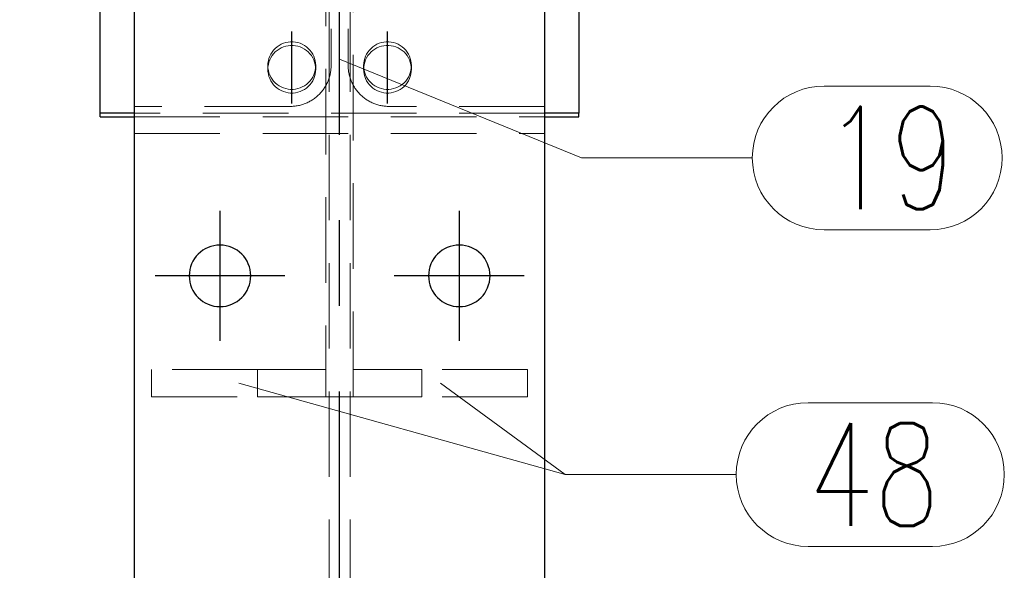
# Model space of a CAD drawing. Header units: millimetres. Extents: x 3515 to 4529, y 13642 to 14292.
# Tile 70 of 96: x 3999 to 4028, y 14185 to 14201. Entities that reach past the tile are written whole.
import ezdxf

# ---------------------------------------------------------------- set-up
doc = ezdxf.new("R2010")
doc.units = ezdxf.units.MM
doc.header["$LTSCALE"] = 10
doc.linetypes.add('HIDDEN', pattern=[0.375, 0.25, -0.125])
doc.linetypes.add('MITTE', pattern=[2, 1.25, -0.25, 0.25, -0.25])
doc.layers.get('Defpoints').update_dxf_attribs({"color": 1})
for name, color, linetype, lineweight in [('PS_DIM', 4, 'Continuous', 13), ('PS_Hidden', 2, 'HIDDEN', 9), ('PS_Pos', 1, 'Continuous', 15), ('PS_SOLID', 7, 'Continuous', 30)]:
    doc.layers.add(name, color=color, linetype=linetype, lineweight=lineweight)
doc.layers.add('PS_MID', color=5, linetype='MITTE')
doc.layers.add('PS_SHAPE', color=3, linetype='Continuous')
doc.styles.add('simplex', font='simplex.shx', dxfattribs={"width": 0.75})
doc.dimstyles.new('1_10_GŁ_DS1-LS10', dxfattribs={"dimtxt": 2, "dimasz": 2, "dimexe": 2, "dimexo": 5, "dimgap": 1, "dimtad": 1, "dimjust": 4, "dimdec": 0, "dimlfac": 10, "dimtxsty": 'simplex', "dimblk1": 'NONE', "dimsah": 1, "dimcen": 2, "dimclrd": 256, "dimclre": 256, "dimclrt": 3, "dimadec": 1, "dimazin": 0, "dimtfac": 1, "dimtdec": 0, "dimtmove": 2, "dimatfit": 3, "dimfxl": 1, "dimarcsym": 0})

# ---------------------------------------------------------------- blocks, each defined once
blk = doc.blocks.new('*D186')
at = {"layer": 'Defpoints', "color": 0, "transparency": 16777216}
for p in [(3984.79, 14206.909), (4005.18, 14206.909), (4014.68, 14057.599)]:
    blk.add_point(p, dxfattribs=at)
at = {"layer": 'PS_DIM', "lineweight": -2, "transparency": 16777216}
for p, q in [((4000.18, 14206.909), (3982.79, 14206.909)), ((3984.79, 14057.599), (3984.79, 14204.909)), ((4009.68, 14057.599), (3982.79, 14057.599))]:
    blk.add_line(p, q, dxfattribs=at)
at = {"layer": 'PS_DIM', "transparency": 16777216}
blk.add_solid([(3984.457, 14204.909), (3985.123, 14204.909), (3984.79, 14206.909)], dxfattribs=at)
at = {"layer": 'PS_DIM', "color": 3, "transparency": 16777216, "insert": (3988.417, 14208.929), "char_height": 2, "attachment_point": 5, "rotation": 0.0573, "style": 'simplex'}
blk.add_mtext('3969', dxfattribs=at)
blk = doc.blocks.new('_None')
blk = doc.blocks.new('*D187')
at = {"layer": 'Defpoints', "color": 0, "transparency": 16777216}
for p in [(3984.79, 14226.033), (4014.68, 14226.033), (4014.68, 14057.599)]:
    blk.add_point(p, dxfattribs=at)
at = {"layer": 'PS_DIM', "lineweight": -2, "transparency": 16777216}
for p, q in [((4009.68, 14226.033), (3982.79, 14226.033)), ((3984.79, 14057.599), (3984.79, 14224.033)), ((4009.68, 14057.599), (3982.79, 14057.599))]:
    blk.add_line(p, q, dxfattribs=at)
at = {"layer": 'PS_DIM', "transparency": 16777216}
blk.add_solid([(3984.457, 14224.033), (3985.123, 14224.033), (3984.79, 14226.033)], dxfattribs=at)
at = {"layer": 'PS_DIM', "color": 3, "transparency": 16777216, "insert": (3988.31, 14228.053), "char_height": 2, "attachment_point": 5, "rotation": 0.0573, "style": 'simplex'}
blk.add_mtext('4160', dxfattribs=at)
blk = doc.blocks.new('*X435')
at = {"layer": 'PS_Hidden', "color": 2, "linetype": 'HIDDEN'}
for p, q in [((4008.37, 14157.733), (4008.37, 14226.033)), ((4008.99, 14157.733), (4008.99, 14226.033)), ((4008.43, 14212.08), (4008.43, 14199.754)), ((4008.93, 14212.08), (4008.93, 14199.754)), ((4009.08, 14207.568), (4009.08, 14190.872)), ((4008.28, 14203.409), (4008.28, 14190.872)), ((4006.972, 14200.379), (4007.037, 14200.406)), ((4007.037, 14200.406), (4007.105, 14200.427)), ((4007.105, 14200.427), (4007.174, 14200.442)), ((4007.174, 14200.442), (4007.245, 14200.449)), ((4007.245, 14200.449), (4007.316, 14200.449)), ((4007.316, 14200.449), (4007.386, 14200.442)), ((4007.386, 14200.442), (4007.456, 14200.427)), ((4007.456, 14200.427), (4007.524, 14200.406)), ((4007.524, 14200.406), (4007.589, 14200.379)), ((4009.772, 14200.379), (4009.837, 14200.406)), ((4009.837, 14200.406), (4009.905, 14200.427)), ((4009.905, 14200.427), (4009.974, 14200.442)), ((4009.974, 14200.442), (4010.045, 14200.449)), ((4010.045, 14200.449), (4010.116, 14200.449)), ((4010.116, 14200.449), (4010.186, 14200.442)), ((4010.186, 14200.442), (4010.256, 14200.427)), ((4010.256, 14200.427), (4010.324, 14200.406)), ((4010.324, 14200.406), (4010.389, 14200.379)), ((4006.668, 14200.091), (4006.706, 14200.151)), ((4006.706, 14200.151), (4006.749, 14200.207)), ((4006.749, 14200.207), (4006.798, 14200.258)), ((4006.798, 14200.152), (4006.749, 14200.101)), ((4006.798, 14200.258), (4006.852, 14200.304)), ((4006.852, 14200.198), (4006.798, 14200.152)), ((4006.852, 14200.304), (4006.91, 14200.344)), ((4006.91, 14200.238), (4006.852, 14200.198)), ((4006.91, 14200.344), (4006.972, 14200.379)), ((4006.972, 14200.272), (4006.91, 14200.238)), ((4007.037, 14200.3), (4006.972, 14200.272)), ((4007.105, 14200.321), (4007.037, 14200.3)), ((4007.174, 14200.336), (4007.105, 14200.321)), ((4007.245, 14200.343), (4007.174, 14200.336)), ((4007.316, 14200.343), (4007.245, 14200.343)), ((4007.386, 14200.336), (4007.316, 14200.343)), ((4007.456, 14200.321), (4007.386, 14200.336)), ((4007.524, 14200.3), (4007.456, 14200.321)), ((4007.589, 14200.272), (4007.524, 14200.3)), ((4007.589, 14200.379), (4007.651, 14200.344)), ((4007.651, 14200.238), (4007.589, 14200.272)), ((4007.651, 14200.344), (4007.709, 14200.304)), ((4007.709, 14200.198), (4007.651, 14200.238)), ((4007.709, 14200.304), (4007.763, 14200.258)), ((4007.763, 14200.152), (4007.709, 14200.198)), ((4007.763, 14200.258), (4007.812, 14200.207)), ((4007.812, 14200.101), (4007.763, 14200.152)), ((4007.812, 14200.207), (4007.855, 14200.151)), ((4007.855, 14200.151), (4007.893, 14200.091)), ((4009.468, 14200.091), (4009.506, 14200.151)), ((4009.506, 14200.151), (4009.549, 14200.207)), ((4009.549, 14200.207), (4009.598, 14200.258)), ((4009.598, 14200.152), (4009.549, 14200.101)), ((4009.598, 14200.258), (4009.652, 14200.304)), ((4009.652, 14200.198), (4009.598, 14200.152)), ((4009.652, 14200.304), (4009.71, 14200.344)), ((4009.71, 14200.238), (4009.652, 14200.198)), ((4009.71, 14200.344), (4009.772, 14200.379)), ((4009.772, 14200.272), (4009.71, 14200.238)), ((4009.837, 14200.3), (4009.772, 14200.272)), ((4009.905, 14200.321), (4009.837, 14200.3)), ((4009.974, 14200.336), (4009.905, 14200.321)), ((4010.045, 14200.343), (4009.974, 14200.336)), ((4010.116, 14200.343), (4010.045, 14200.343)), ((4010.186, 14200.336), (4010.116, 14200.343)), ((4010.256, 14200.321), (4010.186, 14200.336)), ((4010.324, 14200.3), (4010.256, 14200.321)), ((4010.389, 14200.272), (4010.324, 14200.3)), ((4010.389, 14200.379), (4010.451, 14200.344)), ((4010.451, 14200.238), (4010.389, 14200.272)), ((4010.451, 14200.344), (4010.509, 14200.304)), ((4010.509, 14200.198), (4010.451, 14200.238)), ((4010.509, 14200.304), (4010.563, 14200.258)), ((4010.563, 14200.152), (4010.509, 14200.198)), ((4010.563, 14200.258), (4010.612, 14200.207)), ((4010.612, 14200.101), (4010.563, 14200.152)), ((4010.612, 14200.207), (4010.655, 14200.151)), ((4010.655, 14200.151), (4010.693, 14200.091)), ((4006.58, 14199.754), (4006.584, 14199.824)), ((4006.584, 14199.824), (4006.595, 14199.894)), ((4006.595, 14199.894), (4006.613, 14199.962)), ((4006.613, 14199.856), (4006.595, 14199.788)), ((4006.613, 14199.962), (4006.637, 14200.028)), ((4006.637, 14199.922), (4006.613, 14199.856)), ((4006.637, 14200.028), (4006.668, 14200.091)), ((4006.668, 14199.985), (4006.637, 14199.922)), ((4006.706, 14200.045), (4006.668, 14199.985)), ((4006.749, 14200.101), (4006.706, 14200.045)), ((4007.855, 14200.045), (4007.812, 14200.101)), ((4007.893, 14199.985), (4007.855, 14200.045)), ((4007.893, 14200.091), (4007.924, 14200.028)), ((4007.924, 14199.922), (4007.893, 14199.985)), ((4007.924, 14200.028), (4007.948, 14199.962)), ((4007.948, 14199.856), (4007.924, 14199.922)), ((4007.948, 14199.962), (4007.966, 14199.894)), ((4007.966, 14199.788), (4007.948, 14199.856)), ((4007.966, 14199.894), (4007.977, 14199.824)), ((4007.977, 14199.824), (4007.98, 14199.754)), ((4009.38, 14199.754), (4009.384, 14199.824)), ((4009.384, 14199.824), (4009.395, 14199.894)), ((4009.395, 14199.894), (4009.413, 14199.962)), ((4009.413, 14199.856), (4009.395, 14199.788)), ((4009.413, 14199.962), (4009.437, 14200.028)), ((4009.437, 14199.922), (4009.413, 14199.856)), ((4009.437, 14200.028), (4009.468, 14200.091)), ((4009.468, 14199.985), (4009.437, 14199.922)), ((4009.506, 14200.045), (4009.468, 14199.985)), ((4009.549, 14200.101), (4009.506, 14200.045)), ((4010.655, 14200.045), (4010.612, 14200.101)), ((4010.693, 14199.985), (4010.655, 14200.045)), ((4010.693, 14200.091), (4010.724, 14200.028)), ((4010.724, 14199.922), (4010.693, 14199.985)), ((4010.724, 14200.028), (4010.748, 14199.962)), ((4010.748, 14199.856), (4010.724, 14199.922)), ((4010.748, 14199.962), (4010.766, 14199.894)), ((4010.766, 14199.788), (4010.748, 14199.856)), ((4010.766, 14199.894), (4010.777, 14199.824)), ((4010.777, 14199.824), (4010.78, 14199.754)), ((4006.584, 14199.683), (4006.58, 14199.754)), ((4006.58, 14199.754), (4006.58, 14199.648)), ((4006.584, 14199.718), (4006.58, 14199.648)), ((4006.58, 14199.648), (4006.584, 14199.577)), ((4006.595, 14199.788), (4006.584, 14199.718)), ((4006.595, 14199.614), (4006.584, 14199.683)), ((4006.584, 14199.577), (4006.595, 14199.507)), ((4006.613, 14199.545), (4006.595, 14199.614)), ((4006.637, 14199.479), (4006.613, 14199.545)), ((4007.948, 14199.545), (4007.924, 14199.479)), ((4007.966, 14199.614), (4007.948, 14199.545)), ((4007.977, 14199.718), (4007.966, 14199.788)), ((4007.977, 14199.683), (4007.966, 14199.614)), ((4007.966, 14199.507), (4007.977, 14199.577)), ((4007.98, 14199.754), (4007.977, 14199.683)), ((4007.98, 14199.648), (4007.977, 14199.718)), ((4007.977, 14199.577), (4007.98, 14199.648)), ((4007.98, 14199.754), (4007.98, 14199.648)), ((4008.412, 14199.543), (4008.406, 14199.513)), ((4008.417, 14199.573), (4008.412, 14199.543)), ((4008.421, 14199.603), (4008.417, 14199.573)), ((4008.424, 14199.633), (4008.421, 14199.603)), ((4008.427, 14199.663), (4008.424, 14199.633)), ((4008.429, 14199.693), (4008.427, 14199.663)), ((4008.43, 14199.723), (4008.429, 14199.693)), ((4008.43, 14199.754), (4008.43, 14199.723)), ((4008.931, 14199.723), (4008.93, 14199.754)), ((4008.93, 14199.754), (4008.93, 14199.754)), ((4008.932, 14199.693), (4008.931, 14199.723)), ((4008.934, 14199.663), (4008.932, 14199.693)), ((4008.937, 14199.633), (4008.934, 14199.663)), ((4008.94, 14199.603), (4008.937, 14199.633)), ((4008.944, 14199.573), (4008.94, 14199.603)), ((4008.949, 14199.543), (4008.944, 14199.573)), ((4008.955, 14199.513), (4008.949, 14199.543)), ((4009.384, 14199.683), (4009.38, 14199.754)), ((4009.38, 14199.754), (4009.38, 14199.648)), ((4009.384, 14199.718), (4009.38, 14199.648)), ((4009.38, 14199.648), (4009.384, 14199.577)), ((4009.395, 14199.788), (4009.384, 14199.718)), ((4009.395, 14199.614), (4009.384, 14199.683)), ((4009.384, 14199.577), (4009.395, 14199.507)), ((4009.413, 14199.545), (4009.395, 14199.614)), ((4009.437, 14199.479), (4009.413, 14199.545)), ((4010.748, 14199.545), (4010.724, 14199.479)), ((4010.766, 14199.614), (4010.748, 14199.545)), ((4010.777, 14199.718), (4010.766, 14199.788)), ((4010.777, 14199.683), (4010.766, 14199.614)), ((4010.766, 14199.507), (4010.777, 14199.577)), ((4010.78, 14199.754), (4010.777, 14199.683)), ((4010.78, 14199.648), (4010.777, 14199.718)), ((4010.777, 14199.577), (4010.78, 14199.648)), ((4010.78, 14199.754), (4010.78, 14199.648)), ((4006.595, 14199.507), (4006.613, 14199.439)), ((4006.613, 14199.439), (4006.637, 14199.373)), ((4006.668, 14199.416), (4006.637, 14199.479)), ((4006.637, 14199.373), (4006.668, 14199.31)), ((4006.706, 14199.356), (4006.668, 14199.416)), ((4006.668, 14199.31), (4006.706, 14199.25)), ((4006.749, 14199.3), (4006.706, 14199.356)), ((4006.706, 14199.25), (4006.749, 14199.194)), ((4006.798, 14199.249), (4006.749, 14199.3)), ((4006.852, 14199.203), (4006.798, 14199.249)), ((4007.763, 14199.249), (4007.709, 14199.203)), ((4007.812, 14199.3), (4007.763, 14199.249)), ((4007.855, 14199.356), (4007.812, 14199.3)), ((4007.812, 14199.194), (4007.855, 14199.25)), ((4007.893, 14199.416), (4007.855, 14199.356)), ((4007.855, 14199.25), (4007.893, 14199.31)), ((4007.924, 14199.479), (4007.893, 14199.416)), ((4007.893, 14199.31), (4007.924, 14199.373)), ((4007.924, 14199.373), (4007.948, 14199.439)), ((4007.948, 14199.439), (4007.966, 14199.507)), ((4008.321, 14199.255), (4008.308, 14199.228)), ((4008.333, 14199.283), (4008.321, 14199.255)), ((4008.345, 14199.311), (4008.333, 14199.283)), ((4008.356, 14199.339), (4008.345, 14199.311)), ((4008.366, 14199.368), (4008.356, 14199.339)), ((4008.375, 14199.396), (4008.366, 14199.368)), ((4008.384, 14199.425), (4008.375, 14199.396)), ((4008.392, 14199.455), (4008.384, 14199.425)), ((4008.399, 14199.484), (4008.392, 14199.455)), ((4008.406, 14199.513), (4008.399, 14199.484)), ((4008.962, 14199.484), (4008.955, 14199.513)), ((4008.969, 14199.455), (4008.962, 14199.484)), ((4008.977, 14199.425), (4008.969, 14199.455)), ((4008.986, 14199.396), (4008.977, 14199.425)), ((4008.995, 14199.368), (4008.986, 14199.396)), ((4009.005, 14199.339), (4008.995, 14199.368)), ((4009.016, 14199.311), (4009.005, 14199.339)), ((4009.028, 14199.283), (4009.016, 14199.311)), ((4009.04, 14199.255), (4009.028, 14199.283)), ((4009.053, 14199.228), (4009.04, 14199.255)), ((4009.395, 14199.507), (4009.413, 14199.439)), ((4009.413, 14199.439), (4009.437, 14199.373)), ((4009.468, 14199.416), (4009.437, 14199.479)), ((4009.437, 14199.373), (4009.468, 14199.31)), ((4009.506, 14199.356), (4009.468, 14199.416)), ((4009.468, 14199.31), (4009.506, 14199.25)), ((4009.549, 14199.3), (4009.506, 14199.356)), ((4009.506, 14199.25), (4009.549, 14199.194)), ((4009.598, 14199.249), (4009.549, 14199.3)), ((4009.652, 14199.203), (4009.598, 14199.249)), ((4010.563, 14199.249), (4010.509, 14199.203)), ((4010.612, 14199.3), (4010.563, 14199.249)), ((4010.655, 14199.356), (4010.612, 14199.3)), ((4010.612, 14199.194), (4010.655, 14199.25)), ((4010.693, 14199.416), (4010.655, 14199.356)), ((4010.655, 14199.25), (4010.693, 14199.31)), ((4010.724, 14199.479), (4010.693, 14199.416)), ((4010.693, 14199.31), (4010.724, 14199.373)), ((4010.724, 14199.373), (4010.748, 14199.439)), ((4010.748, 14199.439), (4010.766, 14199.507)), ((4006.749, 14199.194), (4006.798, 14199.143)), ((4006.798, 14199.143), (4006.852, 14199.097)), ((4006.91, 14199.163), (4006.852, 14199.203)), ((4006.852, 14199.097), (4006.91, 14199.057)), ((4006.972, 14199.129), (4006.91, 14199.163)), ((4006.91, 14199.057), (4006.972, 14199.023)), ((4007.037, 14199.101), (4006.972, 14199.129)), ((4006.972, 14199.023), (4007.037, 14198.995)), ((4007.105, 14199.08), (4007.037, 14199.101)), ((4007.037, 14198.995), (4007.105, 14198.974)), ((4007.174, 14199.066), (4007.105, 14199.08)), ((4007.105, 14198.974), (4007.174, 14198.96)), ((4007.245, 14199.059), (4007.174, 14199.066)), ((4007.174, 14198.96), (4007.245, 14198.952)), ((4007.316, 14199.059), (4007.245, 14199.059)), ((4007.245, 14198.952), (4007.316, 14198.952)), ((4007.386, 14199.066), (4007.316, 14199.059)), ((4007.316, 14198.952), (4007.386, 14198.96)), ((4007.456, 14199.08), (4007.386, 14199.066)), ((4007.386, 14198.96), (4007.456, 14198.974)), ((4007.524, 14199.101), (4007.456, 14199.08)), ((4007.456, 14198.974), (4007.524, 14198.995)), ((4007.589, 14199.129), (4007.524, 14199.101)), ((4007.524, 14198.995), (4007.589, 14199.023)), ((4007.651, 14199.163), (4007.589, 14199.129)), ((4007.589, 14199.023), (4007.651, 14199.057)), ((4007.709, 14199.203), (4007.651, 14199.163)), ((4007.651, 14199.057), (4007.709, 14199.097)), ((4007.709, 14199.097), (4007.763, 14199.143)), ((4007.763, 14199.143), (4007.812, 14199.194)), ((4008.121, 14198.954), (4008.1, 14198.932)), ((4008.141, 14198.976), (4008.121, 14198.954)), ((4008.161, 14199), (4008.141, 14198.976)), ((4008.179, 14199.023), (4008.161, 14199)), ((4008.198, 14199.047), (4008.179, 14199.023)), ((4008.215, 14199.072), (4008.198, 14199.047)), ((4008.232, 14199.097), (4008.215, 14199.072)), ((4008.249, 14199.122), (4008.232, 14199.097)), ((4008.265, 14199.148), (4008.249, 14199.122)), ((4008.28, 14199.175), (4008.265, 14199.148)), ((4008.294, 14199.201), (4008.28, 14199.175)), ((4008.308, 14199.228), (4008.294, 14199.201)), ((4009.067, 14199.201), (4009.053, 14199.228)), ((4009.081, 14199.175), (4009.067, 14199.201)), ((4009.096, 14199.148), (4009.081, 14199.175)), ((4009.112, 14199.122), (4009.096, 14199.148)), ((4009.129, 14199.097), (4009.112, 14199.122)), ((4009.146, 14199.072), (4009.129, 14199.097)), ((4009.163, 14199.047), (4009.146, 14199.072)), ((4009.182, 14199.023), (4009.163, 14199.047)), ((4009.2, 14199), (4009.182, 14199.023)), ((4009.22, 14198.976), (4009.2, 14199)), ((4009.24, 14198.954), (4009.22, 14198.976)), ((4009.261, 14198.932), (4009.24, 14198.954)), ((4009.549, 14199.194), (4009.598, 14199.143)), ((4009.598, 14199.143), (4009.652, 14199.097)), ((4009.71, 14199.163), (4009.652, 14199.203)), ((4009.652, 14199.097), (4009.71, 14199.057)), ((4009.772, 14199.129), (4009.71, 14199.163)), ((4009.71, 14199.057), (4009.772, 14199.023)), ((4009.837, 14199.101), (4009.772, 14199.129)), ((4009.772, 14199.023), (4009.837, 14198.995)), ((4009.905, 14199.08), (4009.837, 14199.101)), ((4009.837, 14198.995), (4009.905, 14198.974)), ((4009.974, 14199.066), (4009.905, 14199.08)), ((4009.905, 14198.974), (4009.974, 14198.96)), ((4010.045, 14199.059), (4009.974, 14199.066)), ((4009.974, 14198.96), (4010.045, 14198.952)), ((4010.116, 14199.059), (4010.045, 14199.059)), ((4010.045, 14198.952), (4010.116, 14198.952)), ((4010.186, 14199.066), (4010.116, 14199.059)), ((4010.116, 14198.952), (4010.186, 14198.96)), ((4010.256, 14199.08), (4010.186, 14199.066)), ((4010.186, 14198.96), (4010.256, 14198.974)), ((4010.324, 14199.101), (4010.256, 14199.08)), ((4010.256, 14198.974), (4010.324, 14198.995)), ((4010.389, 14199.129), (4010.324, 14199.101)), ((4010.324, 14198.995), (4010.389, 14199.023)), ((4010.451, 14199.163), (4010.389, 14199.129)), ((4010.389, 14199.023), (4010.451, 14199.057)), ((4010.509, 14199.203), (4010.451, 14199.163)), ((4010.451, 14199.057), (4010.509, 14199.097)), ((4010.509, 14199.097), (4010.563, 14199.143)), ((4010.563, 14199.143), (4010.612, 14199.194)), ((4007.732, 14198.669), (4007.704, 14198.657)), ((4007.759, 14198.682), (4007.732, 14198.669)), ((4007.786, 14198.696), (4007.759, 14198.682)), ((4007.813, 14198.71), (4007.786, 14198.696)), ((4007.839, 14198.725), (4007.813, 14198.71)), ((4007.865, 14198.741), (4007.839, 14198.725)), ((4007.891, 14198.757), (4007.865, 14198.741)), ((4007.916, 14198.774), (4007.891, 14198.757)), ((4007.941, 14198.792), (4007.916, 14198.774)), ((4007.965, 14198.81), (4007.941, 14198.792)), ((4007.989, 14198.829), (4007.965, 14198.81)), ((4008.012, 14198.848), (4007.989, 14198.829)), ((4008.035, 14198.868), (4008.012, 14198.848)), ((4008.057, 14198.889), (4008.035, 14198.868)), ((4008.079, 14198.91), (4008.057, 14198.889)), ((4008.1, 14198.932), (4008.079, 14198.91)), ((4009.282, 14198.91), (4009.261, 14198.932)), ((4009.304, 14198.889), (4009.282, 14198.91)), ((4009.326, 14198.868), (4009.304, 14198.889)), ((4009.349, 14198.848), (4009.326, 14198.868)), ((4009.372, 14198.829), (4009.349, 14198.848)), ((4009.396, 14198.81), (4009.372, 14198.829)), ((4009.42, 14198.792), (4009.396, 14198.81)), ((4009.445, 14198.774), (4009.42, 14198.792)), ((4009.47, 14198.757), (4009.445, 14198.774)), ((4009.496, 14198.741), (4009.47, 14198.757)), ((4009.522, 14198.725), (4009.496, 14198.741)), ((4009.548, 14198.71), (4009.522, 14198.725)), ((4009.575, 14198.696), (4009.548, 14198.71)), ((4009.602, 14198.682), (4009.575, 14198.696)), ((4009.629, 14198.669), (4009.602, 14198.682)), ((4009.657, 14198.657), (4009.629, 14198.669)), ((4007.23, 14198.56), (4002.68, 14198.56)), ((4007.261, 14198.561), (4007.23, 14198.56)), ((4007.23, 14198.56), (4007.23, 14198.56)), ((4007.291, 14198.562), (4007.261, 14198.561)), ((4007.322, 14198.564), (4007.291, 14198.562)), ((4007.352, 14198.567), (4007.322, 14198.564)), ((4007.382, 14198.57), (4007.352, 14198.567)), ((4007.412, 14198.574), (4007.382, 14198.57)), ((4007.442, 14198.579), (4007.412, 14198.574)), ((4007.472, 14198.585), (4007.442, 14198.579)), ((4007.502, 14198.591), (4007.472, 14198.585)), ((4007.531, 14198.599), (4007.502, 14198.591)), ((4007.561, 14198.606), (4007.531, 14198.599)), ((4007.59, 14198.615), (4007.561, 14198.606)), ((4007.619, 14198.625), (4007.59, 14198.615)), ((4007.647, 14198.635), (4007.619, 14198.625)), ((4007.676, 14198.646), (4007.647, 14198.635)), ((4007.704, 14198.657), (4007.676, 14198.646)), ((4009.685, 14198.646), (4009.657, 14198.657)), ((4009.714, 14198.635), (4009.685, 14198.646)), ((4009.742, 14198.625), (4009.714, 14198.635)), ((4009.771, 14198.615), (4009.742, 14198.625)), ((4009.8, 14198.606), (4009.771, 14198.615)), ((4009.83, 14198.599), (4009.8, 14198.606)), ((4009.859, 14198.591), (4009.83, 14198.599)), ((4009.889, 14198.585), (4009.859, 14198.591)), ((4009.919, 14198.579), (4009.889, 14198.585)), ((4009.949, 14198.574), (4009.919, 14198.579)), ((4009.979, 14198.57), (4009.949, 14198.574)), ((4010.009, 14198.567), (4009.979, 14198.57)), ((4010.039, 14198.564), (4010.009, 14198.567)), ((4010.07, 14198.562), (4010.039, 14198.564)), ((4010.1, 14198.561), (4010.07, 14198.562)), ((4010.13, 14198.56), (4010.1, 14198.561)), ((4014.68, 14198.56), (4010.13, 14198.56)), ((4014.68, 14198.362), (4002.68, 14198.362)), ((4002.68, 14198.255), (4014.68, 14198.255)), ((4002.68, 14197.765), (4014.68, 14197.765)), ((4003.18, 14190.072), (4003.18, 14190.872)), ((4006.28, 14190.872), (4003.18, 14190.872)), ((4006.28, 14190.872), (4008.28, 14190.872)), ((4006.28, 14190.072), (4006.28, 14190.872)), ((4008.28, 14190.872), (4008.28, 14190.072)), ((4009.08, 14190.072), (4009.08, 14190.872)), ((4009.08, 14190.872), (4011.08, 14190.872)), ((4014.18, 14190.872), (4011.08, 14190.872)), ((4011.08, 14190.872), (4011.08, 14190.072)), ((4014.18, 14190.072), (4014.18, 14190.872)), ((4003.18, 14190.072), (4006.28, 14190.072)), ((4008.28, 14190.072), (4006.28, 14190.072)), ((4009.08, 14190.072), (4008.28, 14190.072)), ((4011.08, 14190.072), (4009.08, 14190.072)), ((4014.18, 14190.072), (4011.08, 14190.072))]:
    blk.add_line(p, q, dxfattribs=at)
at = {"layer": 'PS_MID', "color": 5, "linetype": 'MITTE'}
for p, q in [((4008.68, 14157.733), (4008.68, 14231.033)), ((4007.28, 14198.648), (4007.28, 14200.754)), ((4010.08, 14198.648), (4010.08, 14200.754)), ((4005.18, 14195.509), (4005.18, 14191.709)), ((4012.18, 14195.509), (4012.18, 14191.709)), ((4007.08, 14193.609), (4003.28, 14193.609)), ((4014.08, 14193.609), (4010.28, 14193.609))]:
    blk.add_line(p, q, dxfattribs=at)
at = {"layer": 'PS_SOLID', "color": 7, "linetype": 'Continuous'}
for p, q in [((4002.68, 14157.733), (4002.68, 14226.033)), ((4014.68, 14157.733), (4014.68, 14226.033)), ((4015.68, 14223.022), (4015.68, 14198.362)), ((4001.68, 14198.362), (4001.68, 14203.509)), ((4002.68, 14198.362), (4001.68, 14198.362)), ((4001.68, 14198.255), (4001.68, 14198.362)), ((4001.68, 14198.255), (4002.68, 14198.255)), ((4015.68, 14198.362), (4014.68, 14198.362)), ((4014.68, 14198.255), (4015.68, 14198.255)), ((4015.68, 14198.255), (4015.68, 14198.362))]:
    blk.add_line(p, q, dxfattribs=at)
at = {"layer": 'PS_SOLID', "color": 7, "extrusion": (0, 0, -1)}
for centre in [(-4005.18, 14193.609), (-4012.18, 14193.609)]:
    blk.add_circle(centre, 0.9, dxfattribs=at)
blk = doc.blocks.new('*X436')
at = {"color": 1}
for p, q in [((4005.73, 14190.472), (4015.281, 14187.802)), ((4022.381, 14189.902), (4026.023, 14189.902)), ((4015.281, 14187.802), (4020.281, 14187.802)), ((4022.381, 14185.702), (4026.023, 14185.702))]:
    blk.add_line(p, q, dxfattribs=at)
for centre, start, end in [((4022.381, 14187.802), 90, 270), ((4026.023, 14187.802), 270, 90)]:
    blk.add_arc(centre, 2.1, start, end, dxfattribs=at)
at = {"color": 2, "style": 'simplex', "width": 0.75}
blk.add_text('48', height=3, dxfattribs=at).set_placement((4022.381, 14186.302))
blk = doc.blocks.new('*X437')
at = {"color": 1}
for p, q in [((4011.63, 14190.472), (4015.281, 14187.802)), ((4022.381, 14189.902), (4026.023, 14189.902)), ((4015.281, 14187.802), (4020.281, 14187.802)), ((4022.381, 14185.702), (4026.023, 14185.702))]:
    blk.add_line(p, q, dxfattribs=at)
for centre, start, end in [((4022.381, 14187.802), 90, 270), ((4026.023, 14187.802), 270, 90)]:
    blk.add_arc(centre, 2.1, start, end, dxfattribs=at)
at = {"color": 2, "style": 'simplex', "width": 0.75}
blk.add_text('48', height=3, dxfattribs=at).set_placement((4022.381, 14186.302))
blk = doc.blocks.new('*X438')
at = {"color": 1}
for p, q in [((4008.68, 14199.938), (4015.752, 14197.056)), ((4022.852, 14199.156), (4025.959, 14199.156)), ((4015.752, 14197.056), (4020.752, 14197.056)), ((4022.852, 14194.956), (4025.959, 14194.956))]:
    blk.add_line(p, q, dxfattribs=at)
for centre, start, end in [((4022.852, 14197.056), 90, 270), ((4025.959, 14197.056), 270, 90)]:
    blk.add_arc(centre, 2.1, start, end, dxfattribs=at)
at = {"color": 2, "style": 'simplex', "width": 0.75}
blk.add_text('19', height=3, dxfattribs=at).set_placement((4022.852, 14195.556))

msp = doc.modelspace()

# ---------------------------------------------------------------- block references
at = {"layer": 'PS_Pos'}
for name in ['*X438', '*X436', '*X437']:
    msp.add_blockref(name, (0, 0), dxfattribs=at)
at = {"layer": 'PS_SHAPE', "color": 3}
msp.add_blockref('*X435', (0, 0), dxfattribs=at)

# ---------------------------------------------------------------- dimensions: what is measured, and where the dimension line sits
at = {"layer": 'PS_DIM'}
for base, p2, text, picture, middle in [((3984.79, 14226.033), (4014.68, 14226.033), '4160', '*D187', (3988.31, 14228.053)), ((3984.79, 14206.909), (4005.18, 14206.909), '3969', '*D186', (3988.417, 14208.929))]:
    dim = msp.add_linear_dim(base=base, p1=(4014.68, 14057.599), p2=p2, angle=90, text=text, dimstyle='1_10_GŁ_DS1-LS10', dxfattribs=at)
    dim.commit()
    dim.dimension.update_dxf_attribs({"geometry": picture, "text_midpoint": middle, "dimtype": 128, "text_rotation": 0.0573})

doc.saveas('drawing.dxf')
